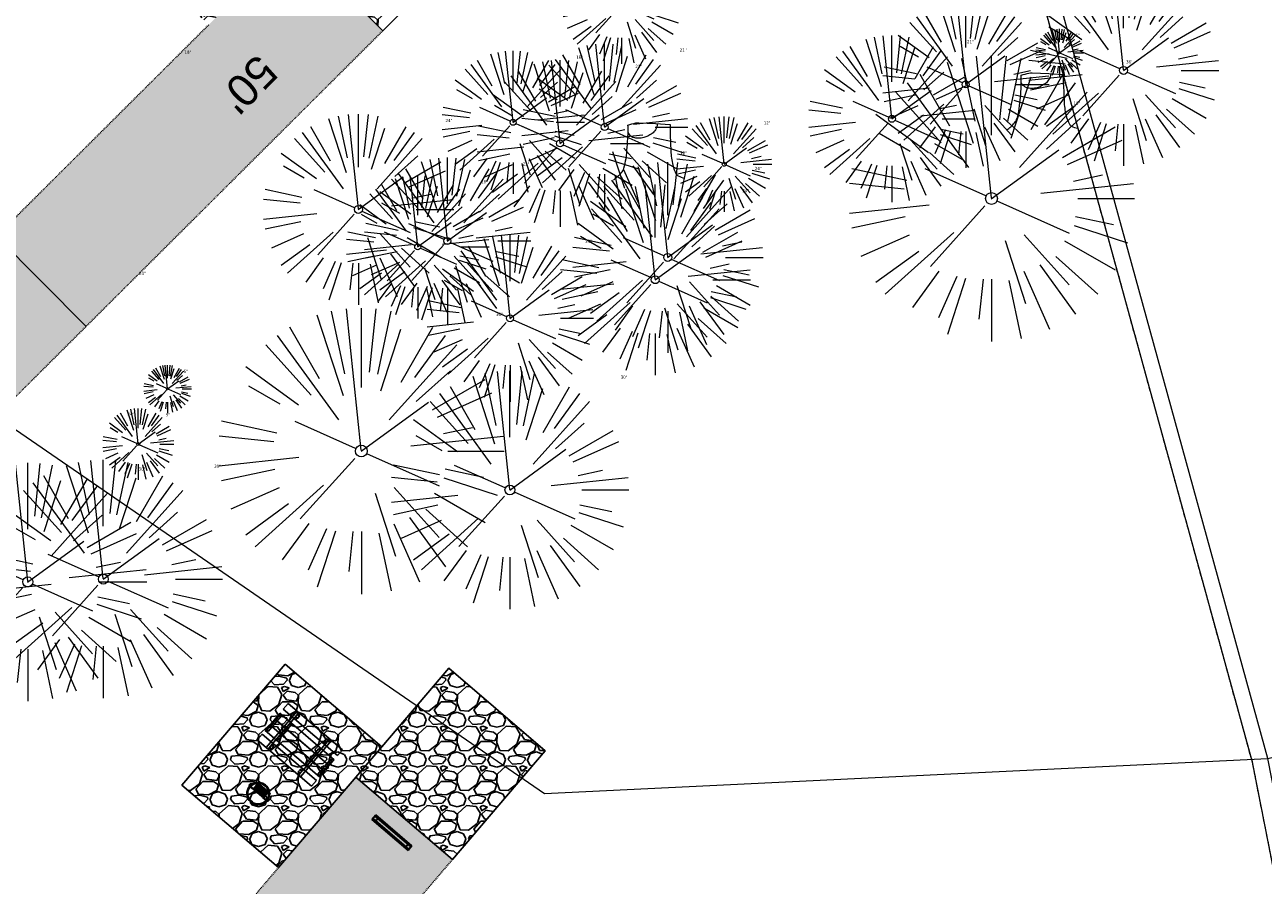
# Model space of a CAD drawing. Header units: feet. Extents: x 1134296 to 1140710, y 647902 to 649877.
# Tile 23 of 57: x 1134561 to 1134717, y 648709 to 648818. Entities that reach past the tile are written whole.
import ezdxf
from ezdxf.lldxf.tags import DXFTag

# ---------------------------------------------------------------- set-up
doc = ezdxf.new("R2010")
doc.units = ezdxf.units.FT
doc.header["$MEASUREMENT"] = 0
doc.linetypes.add('PHANTOM2', pattern=[1.25, 0.625, -0.125, 0.125, -0.125, 0.125, -0.125])
doc.linetypes.add('RAD', pattern=[0.13, 0.08, -0.05])
for name, color, linetype, lineweight in [('-ANGLE-IRON', 8, 'Continuous', 25), ('V-SITE-VEGE', 55, 'Continuous', 18), ('V-SITE-VEGE-TEXT', 8, 'Continuous', 18), ('V-UTIL-WATR-LINE', 8, 'WATER', 15)]:
    doc.layers.add(name, color=color, linetype=linetype, lineweight=lineweight)
for name, color, linetype in [('-BOLTS-LAGS-SCREWS', 7, 'Continuous'), ('-CONCRETE', 9, 'Continuous'), ('-HARDWARE', 7, 'Continuous'), ('-TIMBER', 5, 'Continuous'), ('C-CAMPSITE-PADS', 6, 'Continuous'), ('C-PRKG-ASPH', 8, 'Continuous'), ('C-PRKG-GRVL', 8, 'Continuous'), ('C-PRKG-WHEL-STOP', 9, 'Continuous'), ('C-ROAD-GRVL', 1, 'RAD'), ('C-SWLK-GRVL-PATT', 8, 'Continuous'), ('G-XREF', 7, 'Continuous')]:
    doc.layers.add(name, color=color, linetype=linetype)
doc.styles.add('Arial', font='arial.ttf')
doc.styles.add('SEI-Dim & Leader', font='tahoma.ttf')
doc.styles.get("Standard").update_dxf_attribs({"font": 'arial.ttf'})
tags = doc.linetypes.add('WATER', pattern='A,1.5,-0.2,["W",Standard,S=0.08,R=0,X=-0.1,Y=-0.04],-0.05', length=1.75).pattern_tags.tags
tags[6] = DXFTag(74, 10)
pattern_1 = [(37.5, (0, 0), (-0.0629933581, 1.926823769), [0, -1.52, 0, -1.7, 0, -1.625]), (7.5, (0, 0), (1.7697767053, 2.822146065), [0, -0.82, 0, -1.37, 0, -0.525]), (327.5, (-1.23, 0), (3.1141418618, 0.0056590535), [0, -0.5, 0, -1.8, 0, -2.35]), (317.5, (-1.23, 0), (3.0061266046, 0.877675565), [0, -0.25, 0, -1.18, 0, -1.35])]
pattern_2 = [(228.012787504, (3.6, 5), (-40, -45), [0.67268, -66.595440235]), (184.969740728, (3.15, 4.5), (60, 5), [1.15434, -114.279623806]), (132.510447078, (2, 4.4), (50, -55), [0.81394, -80.58016298]), (267.273689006, (0.05, 3.15), (5, 100), [1.05119, -104.067790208]), (292.833654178, (0, 2.1), (-25, 60), [1.030775, -102.04686564]), (357.273689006, (0.4, 1.15), (-100, 5), [1.05119, -104.067790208]), (37.694240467, (1.45, 1.1), (-65, -50), [1.390145, -137.624242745]), (72.255328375, (2.55, 1.95), (35, 110), [1.31244, -129.931607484]), (121.429565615, (2.95, 3.2), (-40, 65), [1.05475, -104.420365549]), (175.23635831, (2.4, 4.1), (55, -5), [1.20416, -59.003812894]), (222.397437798, (1.2, 4.2), (-60, -55), [1.55724, -154.166875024]), (138.814074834, (5, 3.1), (-35, 30), [0.531505, -52.619224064]), (171.46923439, (4.6, 3.45), (65, -10), [1.011185, -100.10755708]), (225, (3.6, 3.6), (-6e-16, -5), [0.707105, -6.363962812]), (203.198590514, (3.25, 4.2), (25, 10), [0.38079, -37.69807553]), (291.80140949, (2.9, 4.05), (-5, 15), [0.538515, -26.387309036]), (30.96375653, (3.1, 3.55), (15, 10), [0.874645, -28.280114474]), (161.56505118, (3.85, 4), (10, -5), [0.632455, -15.1789333]), (16.389540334, (0, 4.05), (50, 15), [0.886, -87.714225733]), (70.346175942, (0.85, 4.3), (-20.00000000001, -55.00000000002), [0.743305, -73.587038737]), (293.198590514, (3.85, 5), (-10, 25), [0.761575, -37.31729053]), (343.610459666, (4.15, 4.3), (-50, 15), [0.886, -87.714225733]), (339.44395478, (0, 0.95), (-25, 10), [0.8544, -41.865618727]), (294.77514057, (0.8, 0.65), (-25, 55), [0.71589, -70.873215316]), (66.801409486, (3.9, 0), (10, 25), [0.761575, -37.31729053]), (17.354024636, (4.2, 0.7), (-65, -20), [0.838155, -82.977118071]), (69.44395478, (1.45, 0), (-10, -25), [0.4272, -42.292818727]), (101.30993247, (3.6, 0), (-5, 20), [0.25495, -25.240147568]), (165.96375653, (3.55, 0.25), (15, -5), [1.030775, -19.584753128]), (186.009005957, (2.55, 0.5), (50, 5), [0.95525, -94.569615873]), (303.69006753, (3.1, 3.1), (-5, 10), [0.72111, -17.306646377]), (353.157226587, (3.5, 2.5), (85, -10), [1.25897, -124.63781312]), (60.9453959, (4.75, 2.35), (-20, -35), [0.51478, -50.963370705]), (90, (5, 2.8), (-5, 5), [0.3, -4.7]), (120.256437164, (2.45, 0.65), (20, -35), [0.69462, -68.767599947]), (48.012787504, (2.1, 1.25), (40, 45), [1.34536, -65.922760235]), (0, (3, 2.25), (5, 5), [1.3, -3.7]), (325.30484647, (4.3, 2.25), (50, -35), [0.79057, -78.266371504]), (254.0546041, (4.95, 1.8), (-5, -20), [0.72801, -35.672539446]), (207.645975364, (4.75, 1.1), (-95, -50), [1.185325, -117.347370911]), (175.42607874, (3.7, 0.55), (-65, 5), [1.253995, -124.14536704])]

# ---------------------------------------------------------------- blocks, each defined once
blk = doc.blocks.new('V-SITE-VEGE-Coniferious Tree 2')
at = {"color": 0, "linetype": 'ByBlock'}
for p, q in [((-0.0575, 0.2704), (-0.104, 0.4891)), ((-0.0003, 0.0026), (-0.0523, 0.4973)), ((0, 0.2219), (0, 0.5)), ((0.0289, 0.2753), (0.0522, 0.4973)), ((0.0572, 0.2693), (0.1039, 0.4891)), ((-0.0626, 0.1926), (-0.1545, 0.4755)), ((-0.0791, 0.1089), (-0.2939, 0.4045)), ((-0.146, 0.2528), (-0.25, 0.433)), ((0.0685, 0.211), (0.1382, 0.4256)), ((0.1391, 0.2411), (0.25, 0.433)), ((0.1869, 0.2573), (0.2939, 0.4045)), ((-0.1757, 0.1951), (-0.3346, 0.3716)), ((0.0978, 0.1086), (0.3345, 0.3716)), ((-0.2201, 0.1599), (-0.4046, 0.2939)), ((0.192, 0.1729), (0.3116, 0.2806)), ((-0.2844, 0.1642), (-0.3931, 0.227)), ((0.2488, 0.1436), (0.433, 0.25)), ((0.2659, 0.1184), (0.4568, 0.2034)), ((-0.0009, -0.0007), (0.235, 0.1707)), ((-0.2961, 0.0629), (-0.4891, 0.1039)), ((-0.0199, 0.0089), (-0.2319, 0.1032)), ((-0.306, 0.0322), (-0.4973, 0.0523)), ((0.1731, 0.0182), (0.4972, 0.0523)), ((0.2873, 0.0611), (0.3885, 0.0826)), ((0.3025, 0), (0.5, 0)), ((-0.2183, -0.0229), (-0.4973, -0.0523)), ((-0.023, -0.0255), (-0.2138, -0.2374)), ((0.0185, -0.0083), (0.272, -0.1211)), ((-0.3022, -0.0642), (-0.4891, -0.1039)), ((0.2936, -0.0624), (0.4274, -0.0908)), ((-0.2881, -0.1283), (-0.4568, -0.2034)), ((-0.132, -0.1189), (-0.3716, -0.3346)), ((0.1144, -0.1271), (0.2718, -0.3019)), ((0.2891, -0.094), (0.4755, -0.1545)), ((0.0478, -0.1473), (0.1192, -0.3671)), ((0.2555, -0.1475), (0.433, -0.25)), ((-0.2545, -0.1849), (-0.4046, -0.2939)), ((0.2254, -0.2029), (0.3716, -0.3346)), ((-0.1843, -0.2536), (-0.2767, -0.3808)), ((0.1131, -0.2541), (0.2033, -0.4568)), ((0.1689, -0.2325), (0.2939, -0.4045)), ((-0.1214, -0.2725), (-0.1856, -0.4168)), ((-0.091, -0.2799), (-0.1545, -0.4755)), ((-0.0297, -0.2818), (-0.0443, -0.4216)), ((0, -0.2818), (0, -0.5)), ((0.061, -0.2873), (0.1039, -0.4891))]:
    blk.add_line(p, q, dxfattribs=at)
blk.add_circle((0, 0), 0.0208)
blk = doc.blocks.new('V-SITE-VEGE-Stump')
for points in [[(-0.1229, -0.0143, 0.052613), (-0.0986, 0.0077, 0.106195), (-0.0905, 0.0219, 0.044862), (-0.0837, 0.0527, 0.020074), (-0.0776, 0.1229, 0.011675), (-0.0773, 0.1364, 0.007866), (-0.0776, 0.1565)], [(-0.0776, 0.1565, -0.027668), (-0.0534, 0.1634, -0.067978), (-0.0432, 0.1643), (0.0086, 0.1616), (0.054, 0.1591)], [(0.0151, 0.1613, -0.082864), (0.0081, 0.142, -0.111324), (-0.0021, 0.1306, -0.039313), (-0.0159, 0.1223, -0.049197), (-0.028, 0.1177, -0.066002), (-0.0447, 0.1155, -0.070187), (-0.0604, 0.1177, -0.114859), (-0.0685, 0.1223, -0.075938), (-0.0773, 0.1332)], [(0.054, 0.1591, 0.004334), (0.0538, 0.1369, 0.008344), (0.054, 0.1254), (0.0561, 0.0762, 0.046252), (0.0624, 0.0317, 0.069625), (0.0733, 0.0038, 0.149725), (0.0794, -0.002, 0.058523), (0.0992, -0.0091)]]:
    blk.add_lwpolyline(points, format="xyb")
blk = doc.blocks.new('C_XBASE-PACTOLA_02403811')
at = {"layer": 'V-UTIL-WATR-LINE', "flags": 128}
for points in [[(1134858.56, 648010.49), (1134826.55, 648169.78), (1134826.36, 648170.82), (1134717.16, 648725.14), (1134629.62, 649043.23), (1134625.05, 649060.91), (1134616.07, 649112.68), (1134604.91, 649127.23)], [(1134591.1, 648882.28), (1134535.17, 648864.35), (1134533.85, 648857.05), (1134522.21, 648792.11), (1134626.05, 648720.74), (1134717.16, 648725.14), (1134753.65, 648734.57), (1134963.23, 648772.06), (1135008.67, 648766.44)]]:
    blk.add_lwpolyline(points, dxfattribs=at)
at = {"layer": 'V-UTIL-WATR-LINE', "ltscale": 0.75, "flags": 128}
blk.add_lwpolyline([(1134856.6, 648010.1), (1134824.59, 648169.4), (1134824.4, 648170.45), (1134715.22, 648724.68), (1134627.69, 649042.71), (1134623.1, 649060.49), (1134614.19, 649111.86), (1134603.32, 649126.01)], dxfattribs=at)
at = {"layer": 'V-UTIL-WATR-LINE', "linetype": 'PHANTOM2', "ltscale": 0.75, "flags": 128}
blk.add_lwpolyline([(1134856.6, 648010.1), (1134824.59, 648169.4), (1134824.4, 648170.45), (1134715.22, 648724.68), (1134627.69, 649042.71), (1134623.1, 649060.49), (1134614.19, 649111.86), (1134603.32, 649126.01)], dxfattribs=at)
at = {"layer": 'V-SITE-VEGE'}
for name, p, xscale, yscale, zscale in [('V-SITE-VEGE-Coniferious Tree 2', (1134635.74, 648820.08), 14.99981880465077, 14.99981880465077, 14.99981880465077), ('V-SITE-VEGE-Coniferious Tree 2', (1134679.11, 648810.01), 20.99974632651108, 20.99974632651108, 20.99974632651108), ('V-SITE-VEGE-Coniferious Tree 2', (1134633.62, 648804.64), 20.99974632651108, 20.99974632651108, 20.99974632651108), ('V-SITE-VEGE-Coniferious Tree 2', (1134669.8, 648805.68), 20.99974632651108, 20.99974632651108, 20.99974632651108), ('V-SITE-VEGE-Coniferious Tree 2', (1134622.09, 648805.24), 17.99978256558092, 17.99978256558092, 17.99978256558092), ('V-SITE-VEGE-Coniferious Tree 2', (1134682.35, 648795.65), 35.99956513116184, 35.99956513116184, 35.99956513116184), ('V-SITE-VEGE-Coniferious Tree 2', (1134628.01, 648802.58), 20.99974632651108, 20.99974632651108, 20.99974632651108), ('V-SITE-VEGE-Stump', (1134689.22, 648804.85), 40.31522404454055, 40.31522404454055, 40.31522404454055), ('V-SITE-VEGE-Stump', (1134639.69, 648798.57), 40.31522404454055, 40.31522404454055, 40.31522404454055), ('V-SITE-VEGE-Coniferious Tree 2', (1134613.82, 648790.3), 20.99974632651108, 20.99974632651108, 20.99974632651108), ('V-SITE-VEGE-Coniferious Tree 2', (1134610.08, 648789.56), 17.99978256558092, 17.99978256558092, 17.99978256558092), ('V-SITE-VEGE-Coniferious Tree 2', (1134621.71, 648780.57), 20.99974632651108, 20.99974632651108, 20.99974632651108), ('V-SITE-VEGE-Coniferious Tree 2', (1134602.98, 648763.86), 35.99956513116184, 35.99956513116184, 35.99956513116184), ('V-SITE-VEGE-Coniferious Tree 2', (1134621.69, 648758.96), 29.99963760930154, 29.99963760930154, 29.99963760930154), ('V-SITE-VEGE-Coniferious Tree 2', (1134574.88, 648764.73), 8.999891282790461, 8.999891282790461, 8.999891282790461), ('V-SITE-VEGE-Coniferious Tree 2', (1134560.97, 648747.39), 29.99963760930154, 29.99963760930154, 29.99963760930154), ('V-SITE-VEGE-Coniferious Tree 2', (1134570.48, 648747.74), 29.99963760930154, 29.99963760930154, 29.99963760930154)]:
    blk.add_blockref(name, p, dxfattribs=dict(at, xscale=xscale, yscale=yscale, zscale=zscale))
at = {"layer": 'V-SITE-VEGE', "rotation": 8.537736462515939e-07}
for p, xscale, yscale, zscale in [((1134698.99, 648811.77), 23.99971008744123, 23.99971008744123, 23.99971008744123), ((1134690.93, 648813.99), 5.999927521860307, 5.999927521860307, 5.999927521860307), ((1134602.61, 648794.27), 23.99971008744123, 23.99971008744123, 23.99971008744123), ((1134648.68, 648799.97), 11.99985504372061, 11.99985504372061, 11.99985504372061), ((1134641.57, 648788.23), 23.99971008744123, 23.99971008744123, 23.99971008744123), ((1134640, 648785.43), 23.99971008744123, 23.99971008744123, 23.99971008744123), ((1134578.58, 648771.69), 5.999927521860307, 5.999927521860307, 5.999927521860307)]:
    blk.add_blockref('V-SITE-VEGE-Coniferious Tree 2', p, dxfattribs=dict(at, xscale=xscale, yscale=yscale, zscale=zscale))
at = {"layer": 'V-SITE-VEGE-TEXT', "char_height": 0.4, "attachment_point": 7, "style": 'SEI-Dim & Leader'}
for s, insert in [('6"', (1134692.92, 648815.99)), ('21"', (1134679.27, 648815.18)), ('18"', (1134580.71, 648813.87)), ('18"', (1134630.06, 648813.24)), ('21"', (1134643.09, 648814.14)), ('21"', (1134637.49, 648812.08)), ('36"', (1134699.3, 648812.65)), ('15"', (1134692.69, 648807.45)), ('24"', (1134613.58, 648805.27)), ('12"', (1134653.66, 648804.97)), ('12"', (1134643.16, 648801.17)), ('21"', (1134623.29, 648799.8)), ('24"', (1134652.54, 648799.23)), ('18"', (1134618.06, 648797.56)), ('24"', (1134650.97, 648796.43)), ('21"', (1134631.18, 648790.07)), ('24"', (1134574.97, 648786.02)), ('36"', (1134619.93, 648780.86)), ('6"', (1134580.58, 648773.69)), ('30"', (1134635.65, 648772.96)), ('24"', (1134573.51, 648768.3)), ('9"', (1134578.36, 648768.23)), ('30"', (1134574.93, 648761.39)), ('30"', (1134584.44, 648761.74))]:
    blk.add_mtext(s, dxfattribs=dict(at, insert=insert))
blk = doc.blocks.new('Wheel_Stop')
for points in [[(-36, 6.75), (36, 6.75)], [(-36, -2.25), (-36, 6.75)], [(-35.625, 4.5), (-36, 6.75)], [(-35.625, 0), (-36, -2.25)], [(-35.955, 6.48), (35.955, 6.48)], [(-35.625, 4.5), (-35.625, 0)], [(-35.625, 4.5), (35.625, 4.5)], [(-35.625, 0), (35.625, 0)], [(35.625, 4.5), (36, 6.75)], [(35.625, 4.5), (35.625, 0)], [(35.625, 0), (36, -2.25)], [(36, -2.25), (36, 6.75)], [(-36, -2.25), (36, -2.25)], [(-35.955, -1.98), (35.955, -1.98)]]:
    blk.add_lwpolyline(points)
for centre in [(-30, 2.25), (30, 2.25)]:
    blk.add_circle(centre, 0.5)
blk = doc.blocks.new('10FT_Precast Table')
at = {"layer": '-ANGLE-IRON'}
for p, q in [((-28.5, 27.1), (-28.5, 33.6)), ((-28.5, 33.6), (-24.5, 33.6)), ((-24.5, 27.1), (-28.5, 27.1)), ((-24.5, 33.6), (-24.5, 27.1)), ((28.5, 27.1), (28.5, 33.6)), ((28.5, 33.6), (32.5, 33.6)), ((32.5, 27.1), (28.5, 27.1)), ((32.5, 33.6), (32.5, 27.1)), ((-49.5, 15.8), (-52.5, 15.8)), ((-52.5, 15.8), (-52.5, -14.7)), ((-49.5, -14.7), (-49.5, 15.8)), ((-25.5, 15.8), (-28.5, 15.8)), ((-28.5, 15.8), (-28.5, -14.7)), ((-25.5, -14.7), (-25.5, 15.8)), ((32.5, 15.8), (29.5, 15.8)), ((29.5, 15.8), (29.5, -14.7)), ((32.5, -14.7), (32.5, 15.8)), ((52.5, 15.8), (49.5, 15.8)), ((49.5, 15.8), (49.5, -14.7)), ((52.5, -14.7), (52.5, 15.8)), ((-52.5, -14.7), (-49.5, -14.7)), ((-28.5, -14.7), (-25.5, -14.7)), ((29.5, -14.7), (32.5, -14.7)), ((49.5, -14.7), (52.5, -14.7)), ((-28.5, -33.6), (-28.5, -27.1)), ((-28.5, -27.1), (-24.5, -27.1)), ((-24.5, -33.6), (-28.5, -33.6)), ((-24.5, -27.1), (-24.5, -33.6)), ((28.5, -33.6), (28.5, -27.1)), ((28.5, -27.1), (32.5, -27.1)), ((32.5, -33.6), (28.5, -33.6)), ((32.5, -27.1), (32.5, -33.6))]:
    blk.add_line(p, q, dxfattribs=at)
at = {"layer": '-BOLTS-LAGS-SCREWS'}
for centre in [(-26.5, 32.1), (-26.5, 28.6), (30.5, 32.1), (30.5, 28.6), (-51, 14.8), (-51, 9.3), (-51, 3.3), (-27, 14.8), (-27, 9.3), (-27, 3.3), (31, 14.8), (31, 9.3), (31, 3.3), (51, 14.8), (51, 9.3), (51, 3.3), (-51, -2.2), (-51, -8.2), (-51, -13.7), (-27, -2.2), (-27, -8.2), (-27, -13.7), (31, -2.2), (31, -8.2), (31, -13.7), (51, -2.2), (51, -8.2), (51, -13.7), (-26.5, -28.6), (-26.5, -32.1), (30.5, -28.6), (30.5, -32.1)]:
    blk.add_circle(centre, 0.156, dxfattribs=at)
at = {"layer": '-CONCRETE'}
for p, q in [((-32, -36), (-32, 36)), ((-28.5, 36), (-28.5, 33.6)), ((-28.5, -27.1), (-28.5, 27.1)), ((32.5, 36), (32.5, 33.6)), ((32.5, -27.1), (32.5, 27.1)), ((36, -36), (36, 36)), ((-28.5, -36), (-28.5, -33.6)), ((32.5, -33.6), (32.5, -36))]:
    blk.add_line(p, q, dxfattribs=at)
at = {"layer": '-TIMBER'}
for p, q in [((-54, 24.7), (-54, 36)), ((-54, 36), (54, 36)), ((-54, 24.7), (54, 24.7)), ((54, 24.7), (54, 36)), ((-54, 6.5), (-54, 17.7)), ((-54, 17.7), (54, 17.7)), ((-54, 6.5), (54, 6.5)), ((-54, -5), (-54, 6.2)), ((-54, 6.2), (54, 6.2)), ((54, 17.7), (54, 6.5)), ((54, 6.2), (54, -5)), ((54, -5), (-54, -5)), ((-54, -16.5), (-54, -5.3)), ((54, -5.3), (-54, -5.3)), ((54, -16.5), (-54, -16.5)), ((54, -5.3), (54, -16.5)), ((-54, -36), (-54, -24.8)), ((-54, -24.8), (54, -24.8)), ((-54, -36), (54, -36)), ((54, -36), (54, -24.8))]:
    blk.add_line(p, q, dxfattribs=at)
blk = doc.blocks.new('*X386')
at = {"color": 0}
for p, q in [((146.1, 353.6), (146.1, 353.7)), ((146.1, 352.9), (146.8, 353.6)), ((146.1, 352.5), (146.8, 353.3)), ((146.1, 351.8), (146.8, 352.6)), ((146.1, 351.5), (146.8, 352.2)), ((146.1, 350.8), (146.8, 351.5)), ((146.3, 350.7), (146.8, 351.2))]:
    blk.add_line(p, q, dxfattribs=at)
blk = doc.blocks.new('Pilot Rocks FS-30_18_PA')
at = {"layer": '-HARDWARE'}
for p, q in [((-8.8, 0), (-17.9, 0)), ((-17.9, 0), (-12.8, 0)), ((-10.2, 0), (10.2, 0)), ((8.8, 0), (17.9, 0)), ((12.8, 0), (17.9, 0)), ((-18.9, -1.4), (-18.9, -1)), ((-18.9, -1.4), (-18.9, -1)), ((-18.9, -4.6), (-18.9, -1.4)), ((-18.9, -1.4), (-18.9, -1.4)), ((-18.2, -1.4), (-18.2, -1)), ((-18.2, -1), (-18.2, -1.4)), ((-18.2, -1.4), (-18.1, -1.4)), ((-18.1, -1.4), (-18.1, -4.6)), ((-8.8, -0.6), (-17.9, -0.6)), ((-13.3, -0.6), (-17.9, -0.6)), ((-10.2, -0.6), (10.2, -0.6)), ((-10.2, -0.6), (-10.2, -11.3)), ((-10.2, -11.3), (-10.2, -14.8)), ((-10.2, -13.7), (-10.2, -14.8)), ((-9.5, -0.6), (-9.5, -11.3)), ((-9.5, -11.3), (-9.5, -14.8)), ((-9.5, -11.6), (9.5, -11.6)), ((-9.5, -12.3), (9.5, -12.3)), ((-9.5, -14.8), (-9.5, -14.5)), ((-8.8, -0.6), (-8.8, -11.6)), ((-8.3, -0.6), (-8.3, -11.6)), ((-7.5, -0.6), (-7.5, -11.6)), ((-7, -0.6), (-7, -11.6)), ((-6.2, -0.6), (-6.2, -11.6)), ((-5.7, -0.6), (-5.7, -11.6)), ((-4.9, -0.6), (-4.9, -11.6)), ((-4.3, -0.6), (-4.3, -11.6)), ((-3.6, -0.6), (-3.6, -11.6)), ((-3, -0.6), (-3, -11.6)), ((-2.2, -0.6), (-2.2, -11.6)), ((-1.7, -0.6), (-1.7, -11.6)), ((-0.9, -0.6), (-0.9, -11.6)), ((-0.4, -0.6), (-0.4, -11.6)), ((0.4, -0.6), (0.4, -11.6)), ((0.9, -0.6), (0.9, -11.6)), ((1.7, -0.6), (1.7, -11.6)), ((2.2, -0.6), (2.2, -11.6)), ((3, -0.6), (3, -11.6)), ((3.6, -0.6), (3.6, -11.6)), ((4.3, -0.6), (4.3, -11.6)), ((4.9, -0.6), (4.9, -11.6)), ((5.7, -0.6), (5.7, -11.6)), ((6.2, -0.6), (6.2, -11.6)), ((7, -0.6), (7, -11.6)), ((7.5, -0.6), (7.5, -11.6)), ((8.3, -0.6), (8.3, -11.6)), ((8.8, -0.6), (8.8, -11.6)), ((17.9, -0.6), (8.8, -0.6)), ((9.5, -0.6), (9.5, -11.3)), ((9.5, -11.3), (9.5, -14.8)), ((9.5, -14.5), (9.5, -14.8)), ((10.2, -0.6), (10.2, -11.3)), ((10.2, -11.3), (10.2, -14.8)), ((10.2, -14.8), (10.2, -13.7)), ((18.1, -4.6), (18.1, -1.4)), ((18.1, -1.4), (18.2, -1.4)), ((18.9, -4.6), (18.1, -4.6)), ((18.2, -1.4), (18.2, -1)), ((18.2, -1.4), (18.2, -1)), ((18.9, -1.4), (18.9, -1)), ((18.9, -1), (18.9, -1.4)), ((18.9, -1.4), (18.9, -1.4)), ((18.9, -1.4), (18.9, -4.6))]:
    blk.add_line(p, q, dxfattribs=at)
at = {"layer": '-HARDWARE', "flags": 128}
for points in [[(0, 18.2, 1), (-0.6, 18.2), (-0.6, 15, 1), (0, 15), (0, 18.2)], [(-11.8, -8.9, -1), (-11.3, -9.4), (-13.5, -11.7, -1), (-14, -11.3), (-11.8, -8.9)], [(11.8, -8.9, 1), (11.3, -9.4), (13.5, -11.7, 1), (14, -11.3), (11.8, -8.9)]]:
    blk.add_lwpolyline(points, format="xyb", dxfattribs=at)
at = {"layer": '-HARDWARE'}
for points in [[(-18.9, -4.6), (-18.9, -1.4), (-18.1, -1.4), (-18.1, -4.6)], [(-7.5, -11.6), (-8.3, -11.6), (-8.3, -0.6), (-7.5, -0.6)], [(-6.2, -11.6), (-7, -11.6), (-7, -0.6), (-6.2, -0.6)], [(-4.9, -11.6), (-5.7, -11.6), (-5.7, -0.6), (-4.9, -0.6)], [(-3.6, -11.6), (-4.3, -11.6), (-4.3, -0.6), (-3.6, -0.6)], [(-2.2, -11.6), (-3, -11.6), (-3, -0.6), (-2.2, -0.6)], [(-0.9, -11.6), (-1.7, -11.6), (-1.7, -0.6), (-0.9, -0.6)], [(-0.4, -11.6), (0.4, -11.6), (0.4, -0.6), (-0.4, -0.6)], [(0.9, -11.6), (1.7, -11.6), (1.7, -0.6), (0.9, -0.6)], [(2.2, -11.6), (3, -11.6), (3, -0.6), (2.2, -0.6)], [(3.6, -11.6), (4.3, -11.6), (4.3, -0.6), (3.6, -0.6)], [(4.9, -11.6), (5.7, -11.6), (5.7, -0.6), (4.9, -0.6)], [(6.2, -11.6), (7, -11.6), (7, -0.6), (6.2, -0.6)], [(7.5, -11.6), (8.3, -11.6), (8.3, -0.6), (7.5, -0.6)], [(18.9, -4.6), (18.9, -1.4), (18.1, -1.4), (18.1, -4.6)]]:
    blk.add_lwpolyline(points, close=True, dxfattribs=at)
for centre, radius, start, end in [((-17.9, -1), 1, 90, 180), ((-17.9, -1), 1, 90, 180), ((0, 0), 17.1, 0.1484, 179.8516), ((0, 0), 15.7, 0.161, 179.839), ((17.9, -1), 1, 0, 90), ((17.9, -1), 1, 0, 90), ((-17.9, -1), 0.333, 90, 180), ((-17.9, -1), 0.333, 90, 180), ((0, 0), 17.1, 182.0901, 220.7491), ((0, 0), 15.7, 182.2674, 220.2248), ((0, 0), 17.1, 220.7491, 233.2978), ((0, 0), 15.7, 220.2248, 229.5861), ((-9.9, -11.6), 0.333, 0, 180), ((-9.9, -14.8), 0.333, 180, 0), ((-9.9, -14.8), 0.333, 180, 0), ((0, 0), 15.7, 232.704, 307.296), ((0, 0), 17.1, 236.0414, 303.9586), ((9.9, -11.6), 0.333, 0, 180), ((9.9, -14.8), 0.333, 180, 0), ((9.9, -14.8), 0.333, 180, 0), ((0, 0), 15.7, 310.4139, 319.7752), ((0, 0), 17.1, 306.7022, 319.2509), ((0, 0), 15.7, 319.7752, 357.7326), ((0, 0), 17.1, 319.2509, 357.9099), ((17.9, -1), 0.333, 0, 90), ((17.9, -1), 0.333, 0, 90)]:
    blk.add_arc(centre, radius, start, end, dxfattribs=at)
at = {"layer": '-HARDWARE', "rotation": 180}
for p, xscale, yscale, zscale in [((137.7, 372.6), 1.066666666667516, 1.066666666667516, 1.066666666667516), ((-137.7, 372.6), -1.066666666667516, 1.066666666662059, 1.066666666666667)]:
    blk.add_blockref('*X386', p, dxfattribs=dict(at, xscale=xscale, yscale=yscale, zscale=zscale))
blk = doc.blocks.new('C_PBASE-PACTOLA_02403811')
at = {"layer": 'C-CAMPSITE-PADS'}
for points in [[(1134605.68, 648816.76), (1134618.43, 648829.47), (1134607.14, 648840.8), (1134597.93, 648831.63)], [(1134594.39, 648828.1), (1134605.68, 648816.76)], [(1134592.54, 648711.42), (1134580.38, 648721.82), (1134593.38, 648737.02)], [(1134605.54, 648726.63), (1134593.38, 648737.02)], [(1134614.45, 648712.43), (1134626.15, 648726.11), (1134613.99, 648736.51), (1134605.54, 648726.63)], [(1134592.54, 648711.42), (1134605.54, 648726.63)], [(1134602.29, 648722.82), (1134614.45, 648712.43)]]:
    blk.add_lwpolyline(points, dxfattribs=at)
at = {"layer": 'C-ROAD-GRVL', "flags": 128}
for points in [[(1134550.19, 648793.85, 0.679976), (1134557.01, 648790.88), (1134583.76, 648817.52)], [(1134605.68, 648816.76), (1134559.19, 648770.46, 0.22991), (1134552, 648749.84)], [(1134614.45, 648712.43), (1134573.52, 648664.55, 0.229229), (1134568, 648643.49)], [(1134561.01, 648684.77, 0.646444), (1134568.01, 648682.73), (1134592.54, 648711.42)]]:
    blk.add_lwpolyline(points, format="xyb", dxfattribs=at)
at = {"layer": 'Defpoints', "flags": 128}
blk.add_lwpolyline([(1134557.01, 648790.88), (1134568.3, 648779.54)], dxfattribs=at)
at = {"layer": '-HARDWARE', "xscale": 0.08333333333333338, "yscale": 0.08333333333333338, "zscale": 0.08333333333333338, "rotation": 139.4735373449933}
blk.add_blockref('Pilot Rocks FS-30_18_PA', (1134589.99, 648720.74), dxfattribs=at)
at = {"xscale": 0.08333333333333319, "yscale": 0.08333333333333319, "zscale": 0.08333333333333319, "rotation": 139.4735373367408}
blk.add_blockref('10FT_Precast Table', (1134595.23, 648726.88), dxfattribs=at)
at = {"layer": 'C-PRKG-WHEL-STOP', "xscale": 0.08333333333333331, "yscale": 0.08333333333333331, "zscale": 0.08333333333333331, "rotation": 319.4735373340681}
blk.add_blockref('Wheel_Stop', (1134606.71, 648715.68), dxfattribs=at)
at = {"layer": 'C-CAMPSITE-PADS', "style": 'Arial'}
blk.add_text("50'", height=4, rotation=225.377, dxfattribs=at).set_placement((1134589.91, 648814.01))
blk = doc.blocks.new('C_PHTCH-PACTOLA_02403811')
at = {"layer": 'C-PRKG-ASPH'}
h = blk.add_hatch(dxfattribs=at)
h.set_pattern_fill('ANSI31', color=256, scale=10, angle=70)
edge = h.paths.add_edge_path(flags=16)
edge.add_arc((1135093.57, 648760.36), 542, 143.5704, 153.2664, ccw=False)
edge.add_arc((1135093.57, 648760.36), 542, 133.8743, 143.5704, ccw=False)
edge.add_line((1134717.92, 649151.06), (1134791.74, 649222.04))
edge.add_arc((1134924.81, 649083.64), 192, 124.3358, 133.8743, ccw=False)
edge.add_line((1134816.52, 649242.18), (1134837.54, 649256.54))
edge.add_arc((1134886.61, 649184.7), 87, 64.8666, 124.3358, ccw=False)
edge.add_line((1134923.57, 649263.47), (1134945.86, 649253.01))
edge.add_arc((1134736.9, 648807.59), 492, 56.4591, 64.8666, ccw=False)
edge.add_line((1135008.74, 649217.67), (1135070.9, 649176.46))
edge.add_arc((1135036.64, 649124.78), 62, -10.868, 56.4591, ccw=False)
edge.add_line((1135097.53, 649113.09), (1135091.83, 649083.4))
edge.add_arc((1135001.48, 649100.74), 92, 337.8486, 349.132, ccw=False)
edge.add_line((1135086.69, 649066.05), (1135029.44, 648925.41))
edge.add_arc((1134573.75, 649110.92), 492, 335.736, 337.8486, ccw=False)
edge.add_line((1135022.29, 648908.74), (1134970.11, 648792.98))
edge.add_line((1134970.11, 648792.98), (1134955.07, 648759.62))
edge.add_arc((1134506.53, 648961.81), 492, 331.3466, 335.736, ccw=False)
edge.add_line((1134938.28, 648725.89), (1134902.77, 648660.9))
edge.add_arc((1134778.16, 648728.99), 142, 305.9573, 331.3466, ccw=False)
edge.add_line((1134861.54, 648614.05), (1134757.48, 648538.57))
edge.add_arc((1134835.58, 648430.91), 133, 125.9573, 166.4172)
edge.add_arc((1134672.28, 648470.36), 35, 244.1086, 346.4172, ccw=False)
edge.add_arc((1134691.46, 648509.91), 78.96, 214.9055, 244.1168, ccw=False)
edge.add_line((1134626.71, 648464.73), (1134623.06, 648469.96))
edge.add_arc((1134821.51, 648608.47), 242, 191.1168, 214.9138, ccw=False)
edge.add_line((1134584.05, 648561.81), (1134566.4, 648651.59))
edge.add_arc((1135049.17, 648746.46), 492, 187.9519, 191.1168, ccw=False)
edge.add_line((1134561.9, 648678.39), (1134552.83, 648743.38))
edge.add_arc((1134842.02, 648783.77), 292, 166.3961, 187.9519, ccw=False)
edge.add_line((1134558.21, 648852.45), (1134566.77, 648887.84))
edge.add_arc((1135093.57, 648760.36), 542, 158.0478, 166.3961, ccw=False)
edge.add_arc((1135093.57, 648760.36), 542, 153.2664, 158.0478, ccw=False)
edge = h.paths.add_edge_path()
edge.add_line((1134664.93, 648091.02), (1134641.75, 648097.24))
edge.add_arc((1135131.44, 647965.88), 507, 154.1155, 164.9841, ccw=False)
edge.add_arc((1135131.44, 647965.88), 507, 153.4315, 154.1155, ccw=False)
edge.add_arc((1134241.51, 648410.91), 488, 333.4315, 338.6384)
edge.add_line((1134695.99, 648233.15), (1134704.11, 648253.93))
edge.add_arc((1134529.03, 648322.41), 188, 338.6384, 377.1955)
edge.add_arc((1134651.31, 648360.25), 60, 17.1955, 74.9727)
edge.add_line((1134666.86, 648418.2), (1134661.5, 648419.81))
edge.add_arc((1134691.49, 648509.95), 95, 223.9419, 251.5981, ccw=False)
edge.add_arc((1134691.54, 648509.98), 95.06, 214.9166, 223.9393, ccw=False)
edge.add_line((1134613.59, 648455.57), (1134609.94, 648460.8))
edge.add_arc((1134821.51, 648608.47), 258, 191.1168, 214.9138, ccw=False)
edge.add_line((1134568.35, 648558.72), (1134550.7, 648648.51))
edge.add_arc((1135049.17, 648746.46), 508, 187.9519, 191.1168, ccw=False)
edge.add_line((1134546.06, 648676.18), (1134536.98, 648741.16))
edge.add_arc((1134842.02, 648783.77), 308, 166.3961, 187.9519, ccw=False)
edge.add_line((1134542.66, 648856.22), (1134551.22, 648891.6))
edge.add_arc((1135093.57, 648760.36), 558, 163.9213, 166.3961, ccw=False)
edge.add_arc((1134538.18, 648920.44), 20, 343.9213, 402.7699)
edge.add_line((1134552.86, 648934.02), (1134533.45, 648955.01))
edge.add_arc((1135093.57, 648760.36), 592.98, 146.01874, 160.8371, ccw=False)
edge.add_line((1134601.86, 649091.79), (1134616.58, 649064.03))
edge.add_arc((1134621, 649066.38), 5, 207.9516, 327.0741)
edge.add_arc((1135093.57, 648760.36), 558, 133.8743, 147.0741, ccw=False)
edge.add_line((1134706.83, 649162.6), (1134780.65, 649233.58))
edge.add_arc((1134924.81, 649083.64), 208, 124.3358, 133.8743, ccw=False)
edge.add_line((1134807.49, 649255.39), (1134828.52, 649269.75))
edge.add_arc((1134886.61, 649184.7), 103, 64.8666, 124.3358, ccw=False)
edge.add_line((1134930.36, 649277.95), (1134952.66, 649267.49))
edge.add_arc((1134736.9, 648807.59), 508, 56.4591, 64.8666, ccw=False)
edge.add_line((1135017.58, 649231), (1135079.74, 649189.8))
edge.add_arc((1135036.64, 649124.78), 78, -10.868, 56.4591, ccw=False)
edge.add_line((1135113.25, 649110.08), (1135107.54, 649080.38))
edge.add_arc((1135001.48, 649100.74), 108, 337.8486, 349.132, ccw=False)
edge.add_line((1135101.51, 649060.02), (1135044.25, 648919.38))
edge.add_arc((1134573.75, 649110.92), 508, 335.736, 337.8486, ccw=False)
edge.add_line((1135036.87, 648902.16), (1134969.66, 648753.05))
edge.add_arc((1134506.53, 648961.81), 508, 331.3466, 335.736, ccw=False)
edge.add_line((1134952.32, 648718.22), (1134916.81, 648653.23))
edge.add_arc((1134778.16, 648728.99), 158, 305.9573, 331.3466, ccw=False)
edge.add_line((1134870.94, 648601.1), (1134766.88, 648525.62))
edge.add_arc((1134835.58, 648430.91), 117, 125.9573, 162.2649)
edge.add_arc((1134752.71, 648457.41), 30, 162.2649, 196.8024)
edge.add_arc((1134835.58, 648430.91), 113, 170.9217, 197.5477)
edge.add_line((1134727.84, 648396.84), (1134731.16, 648386.32))
edge.add_arc((1134529.03, 648322.41), 212, 11.3401, 17.5477, ccw=False)
edge.add_arc((1134529.06, 648322.4), 211.97, -20.6491, 11.3422, ccw=False)
edge.add_arc((1134759.87, 648235.31), 34.72, 159.1872, 239.4136)
edge.add_line((1134742.2, 648205.42), (1134709.51, 648185.7))
edge.add_line((1134709.51, 648185.7), (1134699, 648181.01))
edge.add_arc((1135131.44, 647965.88), 483, 153.5512, 164.9841)
h = blk.add_hatch(dxfattribs=at)
h.set_pattern_fill('ANSI31', color=256, scale=10, angle=70)
edge = h.paths.add_edge_path()
edge.add_arc((1134528.12, 648951.57), 468.12, 332.7083, 335.7919)
edge.add_line((1134955.07, 648759.62), (1134970.11, 648792.98))
edge.add_arc((1134854.66, 648781.61), 116, 5.6217, 27.2539)
edge.add_line((1134957.79, 648834.73), (1134921.93, 648904.35))
edge.add_arc((1134737.02, 648809.1), 208, 27.2539, 94.1168)
edge.add_line((1134722.09, 649016.56), (1134632.5, 649010.11))
edge.add_arc((1134637.24, 648944.28), 66, 94.1168, 114.8502)
edge.add_arc((1135093.57, 648760.36), 542, 153.2664, 158.0478)
edge.add_arc((1134637.24, 648944.28), 50, 94.1168, 158.0478, ccw=False)
edge.add_line((1134633.65, 648994.15), (1134723.23, 649000.6))
edge.add_arc((1134737.02, 648809.1), 192, 27.2539, 94.1168, ccw=False)
edge.add_line((1134907.7, 648897.02), (1134943.56, 648827.41))
edge.add_arc((1134854.66, 648781.61), 100, -26.5394, 27.2539, ccw=False)
at = {"layer": 'C-PRKG-GRVL'}
h = blk.add_hatch(dxfattribs=at)
h.set_pattern_fill('AR-SAND', color=256)
h.set_pattern_definition(pattern_1)
edge = h.paths.add_edge_path()
edge.add_line((1134559.19, 648770.46), (1134605.68, 648816.76))
edge.add_line((1134605.68, 648816.76), (1134594.39, 648828.1))
edge.add_line((1134594.39, 648828.1), (1134557.01, 648790.88))
edge.add_arc((1134554.19, 648793.71), 4, 178.0222, 314.8813, ccw=False)
edge.add_arc((1134842.02, 648783.77), 292, 178.0222, 186.6728)
edge.add_arc((1134576.83, 648752.75), 25, 134.8813, 186.6728, ccw=False)
h = blk.add_hatch(dxfattribs=at)
h.set_pattern_fill('AR-SAND', color=256)
h.set_pattern_definition(pattern_1)
edge = h.paths.add_edge_path()
edge.add_line((1134573.52, 648664.55), (1134614.45, 648712.43))
edge.add_line((1134614.45, 648712.43), (1134602.29, 648722.82))
edge.add_line((1134602.29, 648722.82), (1134568.17, 648682.91))
edge.add_arc((1134564.97, 648685.32), 4, 187.9519, 322.9664, ccw=False)
edge.add_line((1134561.01, 648684.76), (1134561.9, 648678.39))
edge.add_arc((1135105.37, 648755.29), 548.88, 188.0536, 191.7528)
edge.add_arc((1134592.53, 648648.31), 25, 139.4735, 191.1168, ccw=False)
at = {"layer": 'C-SWLK-GRVL-PATT'}
h = blk.add_hatch(dxfattribs=at)
h.set_pattern_fill('GRAVEL', color=256, scale=5)
h.set_pattern_definition(pattern_2)
h.paths.add_polyline_path([(1134572.47, 648828.85), (1134586.64, 648842.97), (1134597.93, 648831.63), (1134607.14, 648840.8), (1134618.43, 648829.47), (1134605.68, 648816.76), (1134594.39, 648828.1), (1134583.76, 648817.52)])
h = blk.add_hatch(dxfattribs=at)
h.set_pattern_fill('GRAVEL', color=256, scale=5)
h.set_pattern_definition(pattern_2)
h.paths.add_polyline_path([(1134580.38, 648721.82), (1134593.38, 648737.02), (1134605.54, 648726.63), (1134613.99, 648736.51), (1134626.15, 648726.11), (1134614.45, 648712.43), (1134602.29, 648722.82), (1134592.54, 648711.42)])

msp = doc.modelspace()

# ---------------------------------------------------------------- block references
at = {"layer": 'G-XREF'}
for name in ['C_PBASE-PACTOLA_02403811', 'C_XBASE-PACTOLA_02403811', 'C_PHTCH-PACTOLA_02403811']:
    msp.add_blockref(name, (0, 0), dxfattribs=at)

doc.saveas('drawing.dxf')
